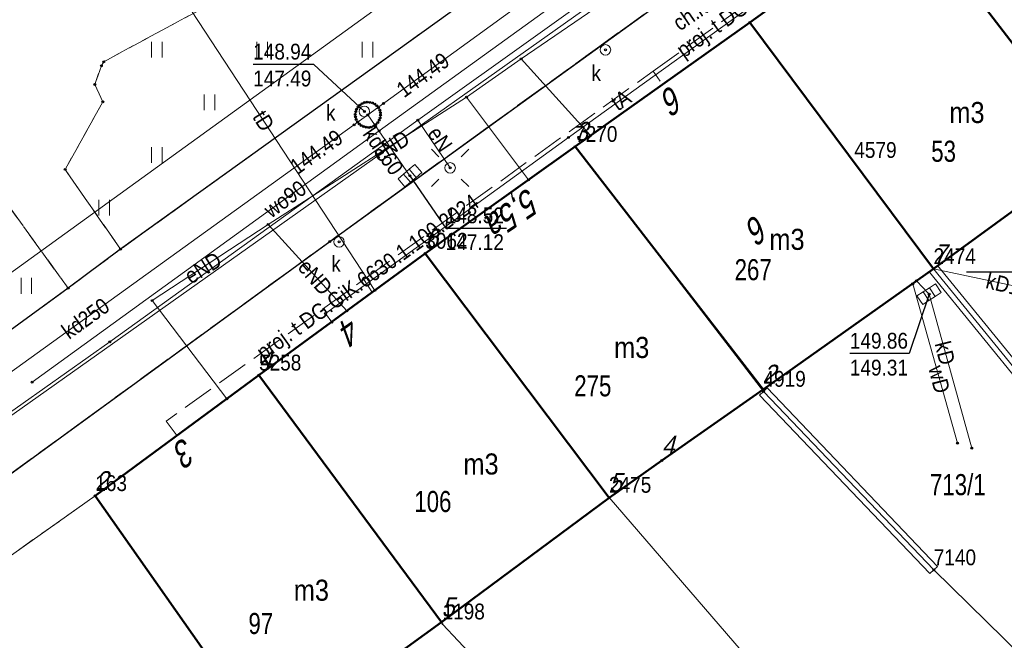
# Model space of a CAD drawing. Header units: metres. Extents: x 5551907 to 5556416, y 5709283 to 5712755.
# Tile 16 of 100: x 5554453 to 5554499, y 5710483 to 5710512. Entities that reach past the tile are written whole.
import ezdxf
from ezdxf.enums import TextEntityAlignment as Align

# ---------------------------------------------------------------- set-up
doc = ezdxf.new("R2010")
doc.units = ezdxf.units.M
for name, pattern in [('1.0_0.5', [1.5, 1, -0.5]), ('1.5_0.5', [2, 1.5, -0.5]), ('219-500', [0])]:
    doc.linetypes.add(name, pattern=pattern)
doc.layers.get('0').update_dxf_attribs({"color": 2, "lineweight": 5})
doc.styles.get("Standard").update_dxf_attribs({"font": 'Working1250', "width": 0.75})
doc.linetypes.add('otdn_500', pattern='A,5,0,[21,ksztalty.shx,S=0.5,R=0,X=0,Y=0]', length=5)

# ---------------------------------------------------------------- blocks, each defined once
blk = doc.blocks.new('PUNKTBUD')
at = {"color": 0}
blk.add_circle((0, 0), 0.045, dxfattribs=at)
blk = doc.blocks.new('203')
at = {"linetype": 'Continuous', "lineweight": 0}
h = blk.add_hatch(color=0, dxfattribs=at)
edge = h.paths.add_edge_path()
edge.add_arc((0, 0), 0.045, 0, 360)
blk = doc.blocks.new('US05')
at = {"color": 0, "linetype": 'Continuous', "lineweight": 13}
for p, q in [((-0.525, -0.25), (-0.525, 0.25)), ((-0.525, 0.25), (-0.175, 0.25)), ((-0.175, -0.25), (-0.175, 0.25)), ((-0.175, 0.25), (0.175, 0.25)), ((0.175, -0.25), (0.175, 0.25)), ((0.175, 0.25), (0.525, 0.25)), ((0.525, -0.25), (0.525, 0.25)), ((-0.525, -0.25), (-0.175, -0.25)), ((-0.175, -0.25), (0.175, -0.25)), ((0.175, -0.25), (0.525, -0.25))]:
    blk.add_line(p, q, dxfattribs=at)
blk = doc.blocks.new('PW01')
at = {"linetype": 'Continuous', "lineweight": 13}
h = blk.add_hatch(color=0, dxfattribs=at)
edge = h.paths.add_edge_path()
edge.add_arc((0, 0), 0.045, 0, 360)
blk = doc.blocks.new('US22')
at = {"color": 0, "linetype": 'Continuous', "lineweight": 13}
blk.add_circle((0, 0), 0.25, dxfattribs=at)
blk = doc.blocks.new('SM01')
at = {"color": 0, "linetype": 'Continuous', "lineweight": 13}
for p, q in [((-0.53, 0.531), (-0.883, 0.884)), ((0.531, 0.531), (0.884, 0.884)), ((-0.53, -0.53), (-0.883, -0.883)), ((0.531, -0.53), (0.884, -0.883))]:
    blk.add_line(p, q, dxfattribs=at)
blk.add_circle((0, 0), 0.25, dxfattribs=at)
blk = doc.blocks.new('TU04')
at = {"color": 0, "linetype": 'Continuous', "lineweight": 13}
for p, q in [((0, 0), (0, 0.75)), ((0.5, 0), (0.5, 0.75))]:
    blk.add_line(p, q, dxfattribs=at)
blk = doc.blocks.new('PIKIETAW1891')
at = {"color": 0}
blk.add_circle((0, 0), 0.045, dxfattribs=at)
blk = doc.blocks.new('RAMKA500K')
at = {"color": 0}
for p, q in [((97.5, 250), (102.5, 250)), ((97.5, 0), (102.5, 0))]:
    blk.add_line(p, q, dxfattribs=at)

msp = doc.modelspace()

# ---------------------------------------------------------------- linework, layer by layer
at = {"layer": '218-kontur użytku gruntowego', "color": 3, "linetype": 'CONTINUOUS', "lineweight": 18, "flags": 128}
for points in [[(5554450.01, 5710498.41), (5554497.13, 5710532.48)], [(5554497.13, 5710532.48), (5554450.01, 5710498.41)], [(5554494.74, 5710517.27), (5554487.22, 5710511.83)], [(5554487.22, 5710511.83), (5554494.74, 5710517.27)], [(5554487.22, 5710511.83), (5554478.92, 5710505.94)], [(5554478.92, 5710505.94), (5554487.22, 5710511.83)], [(5554478.92, 5710505.94), (5554471.81, 5710500.87)], [(5554471.81, 5710500.87), (5554478.92, 5710505.94)], [(5554471.81, 5710500.87), (5554463.92, 5710495.09)], [(5554463.92, 5710495.09), (5554471.81, 5710500.87)], [(5554463.92, 5710495.09), (5554456.15, 5710489.37)], [(5554456.15, 5710489.37), (5554463.92, 5710495.09)], [(5554456.15, 5710489.37), (5554444.93, 5710481.42)], [(5554444.93, 5710481.42), (5554456.15, 5710489.37)]]:
    msp.add_lwpolyline(points, dxfattribs=at)
at = {"layer": '219-działka ewidencyjna', "color": 7, "linetype": '219-500', "lineweight": 18, "flags": 128}
for points in [[(5554497.13, 5710532.48), (5554450.01, 5710498.41)], [(5554494.74, 5710517.27), (5554487.22, 5710511.83)], [(5554494.74, 5710517.27), (5554503.66, 5710505.67)], [(5554487.22, 5710511.83), (5554478.92, 5710505.94)], [(5554487.22, 5710511.83), (5554492.17, 5710505.18)], [(5554478.92, 5710505.94), (5554471.81, 5710500.87)], [(5554478.92, 5710505.94), (5554487.86, 5710494.32)], [(5554492.17, 5710505.18), (5554495.93, 5710500.14)], [(5554471.81, 5710500.87), (5554463.92, 5710495.09)], [(5554471.81, 5710500.87), (5554480.53, 5710489.29)], [(5554495.93, 5710500.14), (5554501.2, 5710493.67)], [(5554463.92, 5710495.09), (5554456.15, 5710489.37)], [(5554463.92, 5710495.09), (5554472.63, 5710483.28)], [(5554487.86, 5710494.32), (5554495.94, 5710485.85)], [(5554456.15, 5710489.37), (5554444.93, 5710481.42)], [(5554456.15, 5710489.37), (5554462.84, 5710479.84)], [(5554480.53, 5710489.29), (5554494.46, 5710473.15)], [(5554495.94, 5710485.85), (5554506.76, 5710475.24)], [(5554472.63, 5710483.28), (5554494.19, 5710460.34)]]:
    msp.add_lwpolyline(points, dxfattribs=at)
at = {"layer": '312-budynek ewidencyjny', "color": 7, "linetype": 'CONTINUOUS', "lineweight": 50, "flags": 128}
for points in [[(5554487.22, 5710511.83), (5554494.74, 5710517.27)], [(5554494.74, 5710517.27), (5554503.57, 5710505.78)], [(5554503.57, 5710505.78), (5554494.74, 5710517.27)], [(5554478.92, 5710505.94), (5554487.22, 5710511.83)], [(5554487.22, 5710511.83), (5554495.93, 5710500.14)], [(5554495.93, 5710500.14), (5554487.22, 5710511.83)], [(5554471.81, 5710500.87), (5554478.92, 5710505.94)], [(5554478.92, 5710505.94), (5554487.84, 5710494.42)], [(5554487.84, 5710494.42), (5554478.92, 5710505.94)], [(5554500.95, 5710503.79), (5554495.93, 5710500.14)], [(5554463.92, 5710495.09), (5554471.81, 5710500.87)], [(5554471.81, 5710500.87), (5554480.53, 5710489.28)], [(5554480.53, 5710489.28), (5554471.81, 5710500.87)], [(5554495.93, 5710500.14), (5554487.84, 5710494.42)], [(5554456.15, 5710489.37), (5554463.92, 5710495.09)], [(5554472.58, 5710483.38), (5554463.92, 5710495.09)], [(5554463.92, 5710495.09), (5554472.58, 5710483.38)], [(5554487.84, 5710494.42), (5554483.03, 5710491.05)], [(5554483.03, 5710491.05), (5554480.53, 5710489.28)], [(5554462.84, 5710479.84), (5554456.15, 5710489.37)], [(5554480.53, 5710489.28), (5554472.58, 5710483.38)], [(5554472.58, 5710483.38), (5554468.72, 5710480.58)]]:
    msp.add_lwpolyline(points, dxfattribs=at)
at = {"layer": 'chodnik', "color": 7, "linetype": '1.0_0.5', "lineweight": 18, "flags": 128}
for points in [[(5554443.41, 5710483.75), (5554443.48, 5710483.32), (5554444.89, 5710481.41), (5554456.15, 5710489.37), (5554463.92, 5710495.09), (5554471.81, 5710500.87), (5554478.92, 5710505.94), (5554487.22, 5710511.83), (5554494.74, 5710517.27), (5554502.24, 5710522.68), (5554509.44, 5710527.98), (5554517.53, 5710533.78), (5554523.91, 5710538.26), (5554526.95, 5710540.3), (5554530.39, 5710542.48), (5554529.99, 5710543.17), (5554531.67, 5710544.37), (5554540.15, 5710548.3), (5554542.17, 5710544.15), (5554543.16, 5710544.62), (5554541.6, 5710547.89), (5554545.78, 5710549.93), (5554545.46, 5710550.59), (5554552.12, 5710553.48), (5554553.39, 5710550.56), (5554546.96, 5710547.54), (5554547.39, 5710546.68), (5554550.44, 5710548.15), (5554556.72, 5710551.2), (5554557.91, 5710550.65), (5554560.57, 5710542.33), (5554562.25, 5710537.06), (5554562.95, 5710534.86), (5554564.19, 5710535.17), (5554563.68, 5710537.46), (5554563.06, 5710540.12), (5554562.14, 5710542.87), (5554557.72, 5710555.64), (5554557.27, 5710556.62), (5554556.75, 5710557.41), (5554555.64, 5710558.2), (5554554.78, 5710558.61), (5554553.78, 5710558.9), (5554553.05, 5710558.68), (5554534.16, 5710549.88), (5554521.64, 5710540.81), (5554505.22, 5710528.95), (5554488.48, 5710516.77), (5554467.28, 5710501.44), (5554443.47, 5710484.11)], [(5554428.68, 5710510.32), (5554428.71, 5710509.3), (5554428.85, 5710508.67), (5554429.18, 5710508.02), (5554431.12, 5710505.17), (5554431.32, 5710505.12), (5554431.07, 5710506.29), (5554431.03, 5710507.25), (5554431.24, 5710508.44), (5554431.65, 5710509.37), (5554432.29, 5710510.32), (5554433.29, 5710511.27), (5554434, 5710511.81), (5554444.33, 5710517.21), (5554446.4, 5710513.15), (5554444.44, 5710509.96), (5554443.56, 5710510), (5554443.1, 5710510.82), (5554441.95, 5710510.8), (5554441.42, 5710509.98), (5554440.44, 5710509.96), (5554439.99, 5710509.05), (5554440.34, 5710508.14), (5554439.92, 5710507.26), (5554440.52, 5710506.42), (5554441.51, 5710506.3), (5554441.99, 5710505.52), (5554443.06, 5710505.47), (5554444.6, 5710506.4), (5554445.11, 5710507), (5554446.04, 5710505.19), (5554445.25, 5710505.1), (5554444.66, 5710504.35), (5554443.68, 5710504.28), (5554443.05, 5710503.38), (5554443.6, 5710502.46), (5554443.17, 5710501.64), (5554443.67, 5710500.76), (5554444.68, 5710500.67), (5554445.14, 5710499.85), (5554446.21, 5710499.93), (5554446.83, 5710500.71), (5554447.76, 5710500.74), (5554448.26, 5710501.67), (5554447.82, 5710502.52), (5554448.35, 5710503.32), (5554451.99, 5710503.2), (5554454.86, 5710499.22), (5554457.35, 5710501.07), (5554454.72, 5710504.86), (5554456.51, 5710508.06), (5554456.13, 5710508.89), (5554456.44, 5710509.78), (5554456.55, 5710509.97), (5554465.15, 5710514.6), (5554465.57, 5710513.75), (5554467.51, 5710514.73), (5554466.99, 5710515.66), (5554470.4, 5710517.43), (5554474.47, 5710517.35), (5554476.66, 5710520.72), (5554484.57, 5710525.04), (5554485.07, 5710524.1), (5554486.93, 5710525.13), (5554486.48, 5710526.01), (5554497.58, 5710531.99), (5554498.19, 5710531.86), (5554498.78, 5710531.64), (5554499.18, 5710531.28), (5554502.01, 5710533.41), (5554501.83, 5710533.8), (5554501.84, 5710534.12), (5554502.03, 5710534.42), (5554509.05, 5710539.4), (5554508.94, 5710540.48), (5554508.06, 5710540.87), (5554508.43, 5710541.64), (5554507.85, 5710542.54), (5554506.95, 5710542.6), (5554506.5, 5710543.63), (5554491.87, 5710538.69), (5554484.57, 5710536.26), (5554478.34, 5710534.15), (5554478.09, 5710534.93), (5554474.12, 5710533.41), (5554474.36, 5710532.77), (5554472.05, 5710531.84), (5554446.11, 5710521.62), (5554445.81, 5710522.28), (5554442.07, 5710520.41), (5554442.42, 5710519.81), (5554435.85, 5710516.32), (5554433.79, 5710515.24), (5554429.41, 5710512.9), (5554429.18, 5710512.41), (5554428.8, 5710511.3)]]:
    msp.add_lwpolyline(points, close=True, dxfattribs=at)
at = {"layer": 'jezdnia', "color": 7, "linetype": '1.5_0.5', "lineweight": 18, "flags": 128}
for points in [[(5554412.43, 5710514.29), (5554408.24, 5710510.92), (5554418.66, 5710508.44), (5554419.59, 5710509.15), (5554420.38, 5710509.5), (5554421.46, 5710509.6), (5554422.36, 5710509.47), (5554423.16, 5710509.24), (5554423.89, 5710508.85), (5554424.46, 5710508.45), (5554428.69, 5710502.64), (5554439.05, 5710488.34), (5554439.27, 5710487.75), (5554439.32, 5710487.1), (5554439.14, 5710486.55), (5554438.1, 5710485.76), (5554437.65, 5710485.71), (5554436.85, 5710485.85), (5554441.68, 5710479.01), (5554444.19, 5710480.86), (5554442.45, 5710483.36), (5554443.47, 5710484.11), (5554467.28, 5710501.44), (5554488.48, 5710516.77), (5554505.22, 5710528.95), (5554521.64, 5710540.81), (5554534.16, 5710549.88), (5554542.28, 5710555.84), (5554542.73, 5710556.08), (5554548.69, 5710558.31), (5554550.14, 5710558.79), (5554550.8, 5710559.03), (5554551.51, 5710559.12), (5554552.37, 5710559.08), (5554553.78, 5710558.9), (5554554.78, 5710558.61), (5554555.64, 5710558.2), (5554556.75, 5710557.41), (5554557.27, 5710556.62), (5554557.72, 5710555.64), (5554562.19, 5710557.43), (5554562.14, 5710560.52), (5554558, 5710570.33), (5554557.22, 5710570.54), (5554556.66, 5710571.02), (5554556.14, 5710571.5), (5554555.73, 5710572.18), (5554551.34, 5710570.77), (5554551.5, 5710569.95), (5554551.48, 5710569.22), (5554551.26, 5710568.27), (5554550.9, 5710567.4), (5554550.49, 5710566.63), (5554550, 5710565.93), (5554549.32, 5710565.24), (5554547.89, 5710564.5), (5554545.11, 5710563.32), (5554541.28, 5710561.94), (5554534.34, 5710559.41), (5554531.12, 5710560.98), (5554521.77, 5710557.63), (5554514.14, 5710555.67), (5554512.15, 5710552.94), (5554509.31, 5710551.99), (5554508.96, 5710551.99), (5554508.15, 5710552.25), (5554507.64, 5710552.54), (5554506.95, 5710553.08), (5554506.33, 5710553.74), (5554505.62, 5710554.6), (5554504.27, 5710557.08), (5554503.76, 5710559.81), (5554500.07, 5710560.85), (5554495.64, 5710558.86), (5554496.41, 5710557.66), (5554496.92, 5710556.29), (5554497.23, 5710555.1), (5554497.4, 5710553.9), (5554497.47, 5710552.1), (5554497.29, 5710550.89), (5554497.03, 5710549.78), (5554496.59, 5710548.91), (5554496.04, 5710547.96), (5554495.73, 5710547.56), (5554494.8, 5710547.25), (5554491.67, 5710548.63), (5554486.93, 5710547.1), (5554485.39, 5710546.56), (5554480.26, 5710544.86), (5554478.27, 5710541.32), (5554476.06, 5710540.6), (5554472.16, 5710539.33), (5554470.22, 5710538.71), (5554468.48, 5710538.32), (5554467.02, 5710538.21), (5554465.68, 5710538.2), (5554464.68, 5710538.33), (5554463.62, 5710538.55), (5554462.32, 5710538.98), (5554460.78, 5710539.89), (5554459.64, 5710540.79), (5554459.04, 5710541.45), (5554456.35, 5710545.55), (5554450.55, 5710542.97), (5554450.88, 5710541.78), (5554451.08, 5710540.23), (5554451.01, 5710538.73), (5554450.66, 5710537.42), (5554450.07, 5710535.93), (5554449.39, 5710534.73), (5554448.6, 5710533.68), (5554447.4, 5710532.83), (5554442.88, 5710530.78), (5554440.1, 5710529.43), (5554437.5, 5710528.21), (5554433.01, 5710525.89), (5554428.59, 5710523.58), (5554424.16, 5710521.11), (5554422.19, 5710520.04), (5554421.57, 5710519.67), (5554417.2, 5710517.18), (5554414.65, 5710515.66)], [(5554428.71, 5710509.3), (5554428.68, 5710510.32), (5554428.8, 5710511.3), (5554429.18, 5710512.41), (5554429.41, 5710512.9), (5554429.89, 5710513.58), (5554430.34, 5710514.03), (5554432.33, 5710515.38), (5554437.11, 5710517.92), (5554442.07, 5710520.41), (5554445.81, 5710522.28), (5554447.94, 5710523.14), (5554451.04, 5710524.57), (5554456.41, 5710526.65), (5554473.26, 5710533.11), (5554474.12, 5710533.41), (5554478.09, 5710534.93), (5554483.66, 5710536.94), (5554498.64, 5710542.03), (5554516.16, 5710548.01), (5554516.93, 5710548), (5554517.64, 5710547.84), (5554518.12, 5710547.63), (5554518.49, 5710547.33), (5554518.69, 5710546.82), (5554518.62, 5710546.31), (5554518.49, 5710545.68), (5554518.25, 5710545.11), (5554502.01, 5710533.41), (5554499.18, 5710531.28), (5554480.51, 5710517.72), (5554457.35, 5710501.07), (5554454.86, 5710499.22), (5554446.83, 5710493.37), (5554446.13, 5710492.94), (5554445.39, 5710492.65), (5554444.53, 5710492.46), (5554443.54, 5710492.36), (5554442.75, 5710492.37), (5554441.95, 5710492.65), (5554440.44, 5710493.3), (5554439.31, 5710494.14), (5554438.58, 5710494.97), (5554431.32, 5710505.12), (5554431.12, 5710505.17), (5554429.18, 5710508.02), (5554428.85, 5710508.67)]]:
    msp.add_lwpolyline(points, close=True, dxfattribs=at)
at = {"layer": 'komora podziemna', "color": 34, "linetype": 'CONTINUOUS', "lineweight": 18, "flags": 128}
msp.add_lwpolyline([(5554468.67, 5710507.02), (5554468.59, 5710507.12), (5554468.53, 5710507.23), (5554468.5, 5710507.35), (5554468.49, 5710507.47), (5554468.51, 5710507.6), (5554468.55, 5710507.71), (5554468.62, 5710507.82), (5554468.71, 5710507.91), (5554468.81, 5710507.98), (5554468.93, 5710508.03), (5554469.05, 5710508.05), (5554469.18, 5710508.04), (5554469.3, 5710508.01), (5554469.41, 5710507.96), (5554469.51, 5710507.88), (5554469.59, 5710507.78), (5554469.65, 5710507.67), (5554469.68, 5710507.55), (5554469.69, 5710507.43), (5554469.67, 5710507.3), (5554469.63, 5710507.19), (5554469.56, 5710507.08), (5554469.47, 5710506.99), (5554469.37, 5710506.92), (5554469.25, 5710506.87), (5554469.13, 5710506.85), (5554469, 5710506.86), (5554468.88, 5710506.89), (5554468.77, 5710506.94)], close=True, dxfattribs=at)
at = {"layer": 'krawężnik', "color": 7, "linetype": 'CONTINUOUS', "lineweight": 25, "flags": 128}
for points in [[(5554444.89, 5710481.41), (5554444.19, 5710480.86), (5554442.45, 5710483.36), (5554443.47, 5710484.11), (5554467.28, 5710501.44), (5554488.48, 5710516.77), (5554505.22, 5710528.95), (5554521.64, 5710540.81), (5554534.16, 5710549.88), (5554542.28, 5710555.84), (5554542.73, 5710556.08), (5554548.69, 5710558.31), (5554550.14, 5710558.79), (5554550.8, 5710559.03), (5554551.51, 5710559.12), (5554552.37, 5710559.08), (5554553.78, 5710558.9), (5554554.78, 5710558.61), (5554555.64, 5710558.2), (5554556.75, 5710557.41), (5554557.27, 5710556.62), (5554557.72, 5710555.64)], [(5554502.01, 5710533.41), (5554499.18, 5710531.28), (5554480.51, 5710517.72), (5554457.35, 5710501.07), (5554454.86, 5710499.22), (5554446.83, 5710493.37), (5554446.13, 5710492.94), (5554445.39, 5710492.65), (5554444.53, 5710492.46), (5554443.54, 5710492.36), (5554442.75, 5710492.37)]]:
    msp.add_lwpolyline(points, dxfattribs=at)
at = {"layer": 'przewód elektroenergetyczny podziemny', "color": 1, "linetype": 'CONTINUOUS', "lineweight": 18, "flags": 128}
for points in [[(5554476.36, 5710510.1), (5554488.7, 5710518.56), (5554500.52, 5710526.04), (5554511.62, 5710533.18), (5554523.19, 5710540.66), (5554531.31, 5710546.63), (5554551.11, 5710554.05), (5554552.37, 5710554.08), (5554554.59, 5710554.87), (5554556.79, 5710555.59)], [(5554449.63, 5710491.59), (5554456.84, 5710496.68), (5554471.46, 5710507.19), (5554495.34, 5710524.27)], [(5554473.77, 5710508.29), (5554476.36, 5710510.1)], [(5554476.36, 5710510.1), (5554479.65, 5710506.46)], [(5554464.36, 5710502.25), (5554473.77, 5710508.29)], [(5554473.77, 5710508.29), (5554476.71, 5710504.36)], [(5554471.46, 5710507.19), (5554472.99, 5710504.93)], [(5554462.4, 5710493.97), (5554458.85, 5710498.63), (5554464.36, 5710502.25)], [(5554464.36, 5710502.25), (5554468.09, 5710498.14)]]:
    msp.add_lwpolyline(points, dxfattribs=at)
at = {"layer": 'przewód kanalizacyjny', "color": 34, "linetype": 'CONTINUOUS', "lineweight": 18, "flags": 128}
for points in [[(5554427.48, 5710507.46), (5554436.43, 5710495.7), (5554438.67, 5710497.03), (5554439.81, 5710495.23), (5554440.65, 5710493.91), (5554443.63, 5710489.11), (5554469.09, 5710507.45), (5554490.58, 5710523.05)], [(5554469.09, 5710507.45), (5554471.08, 5710504.56)], [(5554503.26, 5710498.59), (5554495.93, 5710500.14)], [(5554495.12, 5710499.57), (5554495.72, 5710498.94), (5554497.74, 5710491.63)]]:
    msp.add_lwpolyline(points, dxfattribs=at)
at = {"layer": 'przewód telekomunikacyjny podziemny', "color": 30, "linetype": 'CONTINUOUS', "lineweight": 18, "flags": 128}
for points in [[(5554450.27, 5710491.85), (5554495.84, 5710524.13)], [(5554453.88, 5710522.82), (5554469.42, 5710499.12)], [(5554467.37, 5710497.61), (5554467.07, 5710498.02), (5554478.6, 5710506.38), (5554489.03, 5710513.88)]]:
    msp.add_lwpolyline(points, dxfattribs=at)
at = {"layer": 'przewód telekomunikacyjny podziemny - ob. projektowany', "color": 30, "linetype": '1.5_0.5', "lineweight": 18, "flags": 128}
for points in [[(5554482.62, 5710509.52), (5554488.98, 5710514.1), (5554489.48, 5710513.4)], [(5554468.9, 5710499.63), (5554482.62, 5710509.52), (5554483.09, 5710508.85)], [(5554460.04, 5710492.21), (5554459.51, 5710492.91), (5554468.9, 5710499.63), (5554469.31, 5710499)]]:
    msp.add_lwpolyline(points, dxfattribs=at)
at = {"layer": 'przewód wodociągowy', "color": 5, "linetype": 'CONTINUOUS', "lineweight": 18, "flags": 128}
for points in [[(5554556.04, 5710561.88), (5554535.46, 5710553.29), (5554511.24, 5710536.47), (5554507.09, 5710533.72), (5554491.27, 5710522.32), (5554469.63, 5710506.69), (5554453.15, 5710494.76)], [(5554497.07, 5710491.87), (5554494.94, 5710499.43)]]:
    msp.add_lwpolyline(points, dxfattribs=at)
at = {"layer": 'rzedna-Atr2', "color": 7, "flags": 128}
for points in [[(5554468.92, 5710507.61), (5554466.53, 5710509.84), (5554463.644, 5710509.84)], [(5554471.08, 5710504.56), (5554472.78, 5710502.07), (5554475.666, 5710502.07)], [(5554495.72, 5710498.94), (5554494.78, 5710496.12), (5554491.958, 5710496.12)]]:
    msp.add_lwpolyline(points, dxfattribs=at)
at = {"layer": 'trawnik', "color": 7, "linetype": '1.0_0.5', "lineweight": 18, "flags": 128}
for points in [[(5554457.35, 5710501.07), (5554480.51, 5710517.72), (5554499.18, 5710531.28), (5554498.78, 5710531.64), (5554498.19, 5710531.86), (5554497.58, 5710531.99), (5554486.48, 5710526.01), (5554486.93, 5710525.13), (5554485.07, 5710524.1), (5554484.57, 5710525.04), (5554476.66, 5710520.72), (5554474.47, 5710517.35), (5554470.4, 5710517.43), (5554466.99, 5710515.66), (5554467.51, 5710514.73), (5554465.57, 5710513.75), (5554465.15, 5710514.6), (5554456.55, 5710509.97), (5554456.44, 5710509.78), (5554456.13, 5710508.89), (5554456.51, 5710508.06), (5554454.72, 5710504.86)], [(5554441.51, 5710506.3), (5554440.52, 5710506.42), (5554439.92, 5710507.26), (5554440.34, 5710508.14), (5554439.99, 5710509.05), (5554440.44, 5710509.96), (5554441.42, 5710509.98), (5554441.95, 5710510.8), (5554443.1, 5710510.82), (5554443.56, 5710510), (5554444.44, 5710509.96), (5554446.4, 5710513.15), (5554444.33, 5710517.21), (5554434, 5710511.81), (5554433.29, 5710511.27), (5554432.29, 5710510.32), (5554431.65, 5710509.37), (5554431.24, 5710508.44), (5554431.03, 5710507.25), (5554431.07, 5710506.29), (5554431.32, 5710505.12), (5554438.58, 5710494.97), (5554439.31, 5710494.14), (5554440.44, 5710493.3), (5554441.95, 5710492.65), (5554442.75, 5710492.37), (5554443.54, 5710492.36), (5554444.53, 5710492.46), (5554445.39, 5710492.65), (5554446.13, 5710492.94), (5554446.83, 5710493.37), (5554454.86, 5710499.22), (5554451.99, 5710503.2), (5554448.35, 5710503.32), (5554447.82, 5710502.52), (5554448.26, 5710501.67), (5554447.76, 5710500.74), (5554446.83, 5710500.71), (5554446.21, 5710499.93), (5554445.14, 5710499.85), (5554444.68, 5710500.67), (5554443.67, 5710500.76), (5554443.17, 5710501.64), (5554443.6, 5710502.46), (5554443.05, 5710503.38), (5554443.68, 5710504.28), (5554444.66, 5710504.35), (5554445.25, 5710505.1), (5554446.04, 5710505.19), (5554445.11, 5710507), (5554444.6, 5710506.4), (5554443.06, 5710505.47), (5554441.99, 5710505.52)]]:
    msp.add_lwpolyline(points, close=True, dxfattribs=at)
at = {"layer": 'ściana oporowa (linia)', "color": 0, "linetype": 'otdn_500', "lineweight": 18}
for p, q in [((5554495.736, 5710499.982), (5554495.93, 5710500.14)), ((5554495.736, 5710499.982), (5554501.006, 5710493.512)), ((5554487.679, 5710494.147), (5554487.86, 5710494.32)), ((5554487.679, 5710494.147), (5554495.759, 5710485.677)), ((5554495.759, 5710485.677), (5554495.94, 5710485.85))]:
    msp.add_line(p, q, dxfattribs=at)
at = {"layer": 'ściana oporowa (linia)', "color": 0, "lineweight": 18}
for p, q in [((5554496.124, 5710500.298), (5554495.93, 5710500.14)), ((5554496.124, 5710500.298), (5554501.394, 5710493.828)), ((5554488.041, 5710494.493), (5554487.86, 5710494.32)), ((5554488.041, 5710494.493), (5554496.121, 5710486.022)), ((5554496.121, 5710486.022), (5554495.94, 5710485.85))]:
    msp.add_line(p, q, dxfattribs=at)

# ---------------------------------------------------------------- block references
at = {"layer": '203-punkt graniczny', "color": 7, "linetype": 'CONTINUOUS', "lineweight": 18}
for p in [(5554487.22, 5710511.83), (5554478.92, 5710505.94), (5554492.17, 5710505.18), (5554471.81, 5710500.87), (5554495.93, 5710500.14), (5554463.92, 5710495.09), (5554487.86, 5710494.32), (5554456.15, 5710489.37), (5554480.53, 5710489.29), (5554495.94, 5710485.85), (5554472.63, 5710483.28)]:
    msp.add_blockref('203', p, dxfattribs=at)
at = {"layer": 'kratka ściekowa', "color": 34, "linetype": 'CONTINUOUS', "lineweight": 18}
for p, rotation in [((5554471.08, 5710504.56), 40.076), ((5554495.72, 5710498.94), 32.905)]:
    msp.add_blockref('US05', p, dxfattribs=dict(at, rotation=rotation))
at = {"layer": 'latarnia', "color": 7, "linetype": 'CONTINUOUS', "lineweight": 18}
msp.add_blockref('SM01', (5554472.99, 5710504.93), dxfattribs=at)
at = {"layer": 'Punkt budynku', "color": 5, "linetype": 'CONTINUOUS', "lineweight": 18}
for p in [(5554487.22, 5710511.83), (5554478.92, 5710505.94), (5554471.81, 5710500.87), (5554495.93, 5710500.14), (5554463.92, 5710495.09), (5554487.84, 5710494.42), (5554483.03, 5710491.05), (5554456.15, 5710489.37), (5554480.53, 5710489.28), (5554472.58, 5710483.38)]:
    msp.add_blockref('PUNKTBUD', p, dxfattribs=at)
at = {"layer": 'Punkt roboczy BDOT GESUT K1', "color": 6, "linetype": 'CONTINUOUS', "lineweight": 18}
for p in [(5554487.22, 5710511.83), (5554480.36, 5710510.53), (5554456.44, 5710509.78), (5554456.44, 5710509.78), (5554456.55, 5710509.97), (5554456.55, 5710509.97), (5554476.36, 5710510.1), (5554476.36, 5710510.1), (5554476.36, 5710510.1), (5554456.13, 5710508.89), (5554456.13, 5710508.89), (5554456.51, 5710508.06), (5554456.51, 5710508.06), (5554468.71, 5710507.91), (5554468.81, 5710507.98), (5554468.93, 5710508.03), (5554469.05, 5710508.05), (5554469.18, 5710508.04), (5554469.3, 5710508.01), (5554469.41, 5710507.96), (5554469.51, 5710507.88), (5554469.83, 5710507.99), (5554473.77, 5710508.29), (5554473.77, 5710508.29), (5554473.77, 5710508.29), (5554468.49, 5710507.47), (5554468.51, 5710507.6), (5554468.55, 5710507.71), (5554468.62, 5710507.82), (5554468.92, 5710507.61), (5554468.92, 5710507.61), (5554469.09, 5710507.45), (5554469.09, 5710507.45), (5554469.59, 5710507.78), (5554469.65, 5710507.67), (5554469.68, 5710507.55), (5554469.69, 5710507.43), (5554468.43, 5710506.97), (5554468.5, 5710507.35), (5554468.53, 5710507.23), (5554468.59, 5710507.12), (5554468.67, 5710507.02), (5554468.77, 5710506.94), (5554469.47, 5710506.99), (5554469.56, 5710507.08), (5554469.63, 5710507.19), (5554469.67, 5710507.3), (5554471.46, 5710507.19), (5554471.46, 5710507.19), (5554468.88, 5710506.89), (5554469, 5710506.86), (5554469.13, 5710506.85), (5554469.25, 5710506.87), (5554469.37, 5710506.92), (5554469.63, 5710506.69), (5554479.65, 5710506.46), (5554478.6, 5710506.38), (5554478.92, 5710505.94), (5554454.72, 5710504.86), (5554454.72, 5710504.86), (5554472.99, 5710504.93), (5554472.99, 5710504.93), (5554471.08, 5710504.56), (5554471.08, 5710504.56), (5554471.08, 5710504.56), (5554476.71, 5710504.36), (5554464.36, 5710502.25), (5554464.36, 5710502.25), (5554464.36, 5710502.25), (5554467.28, 5710501.44), (5554467.28, 5710501.44), (5554467.28, 5710501.44), (5554467.72, 5710501.42), (5554457.35, 5710501.07), (5554457.35, 5710501.07), (5554457.35, 5710501.07), (5554457.35, 5710501.07), (5554471.81, 5710500.87), (5554495.93, 5710500.14), (5554495.93, 5710500.14), (5554495.12, 5710499.57), (5554454.86, 5710499.22), (5554454.86, 5710499.22), (5554454.86, 5710499.22), (5554454.86, 5710499.22), (5554469.42, 5710499.12), (5554494.94, 5710499.43), (5554458.85, 5710498.63), (5554495.72, 5710498.94), (5554495.72, 5710498.94), (5554468.09, 5710498.14), (5554467.07, 5710498.02), (5554467.37, 5710497.61), (5554456.84, 5710496.68), (5554463.92, 5710495.09), (5554453.15, 5710494.76), (5554487.86, 5710494.32), (5554462.4, 5710493.97), (5554497.07, 5710491.87), (5554497.74, 5710491.63), (5554456.15, 5710489.37), (5554495.94, 5710485.85)]:
    msp.add_blockref('PIKIETAW1891', p, dxfattribs=at)
at = {"layer": 'rzedna', "color": 7, "linetype": 'CONTINUOUS', "lineweight": 18}
for p in [(5554469.83, 5710507.99), (5554468.92, 5710507.61), (5554468.43, 5710506.97), (5554471.08, 5710504.56)]:
    msp.add_blockref('PW01', p, dxfattribs=at)
at = {"layer": 'rzedna', "color": 34, "linetype": 'CONTINUOUS', "lineweight": 18, "rotation": 32.905}
msp.add_blockref('PW01', (5554495.72, 5710498.94), dxfattribs=at)
at = {"layer": 'trawnik', "color": 7, "linetype": 'CONTINUOUS', "lineweight": 18}
for p in [(5554458.819, 5710510.169), (5554463.819, 5710510.169), (5554468.819, 5710510.169), (5554461.319, 5710507.669), (5554458.819, 5710505.169), (5554456.319, 5710502.669), (5554452.629, 5710498.959)]:
    msp.add_blockref('TU04', p, dxfattribs=at)
at = {"layer": 'Wstawianie ramki sekcyjnej z opisem', "color": 7, "linetype": 'CONTINUOUS', "lineweight": 13}
for p in [(5554400, 5710500), (5554400, 5710500), (5554400, 5710500), (5554400, 5710500), (5554400, 5710250), (5554400, 5710250), (5554400, 5710250), (5554400, 5710250)]:
    msp.add_blockref('RAMKA500K', p, dxfattribs=at)
at = {"layer": 'właz do komory lub kanału - okrągły', "color": 7, "linetype": 'CONTINUOUS', "lineweight": 18}
for p in [(5554480.36, 5710510.53), (5554468.92, 5710507.61), (5554467.72, 5710501.42)]:
    msp.add_blockref('US22', p, dxfattribs=at)

# ---------------------------------------------------------------- texts
at = {"layer": '203-punkt graniczny-Atr103', "color": 7, "width": 0.9}
for s, p in [('7270', (5554478.92, 5710505.94)), ('7270', (5554478.92, 5710505.94)), ('4579', (5554492.17, 5710505.18)), ('4579', (5554492.17, 5710505.18)), ('3062', (5554471.81, 5710500.87)), ('3062', (5554471.81, 5710500.87)), ('2474', (5554495.93, 5710500.14)), ('2474', (5554495.93, 5710500.14)), ('5258', (5554463.92, 5710495.09)), ('5258', (5554463.92, 5710495.09)), ('4919', (5554487.86, 5710494.32)), ('4919', (5554487.86, 5710494.32)), ('163', (5554456.15, 5710489.37)), ('163', (5554456.15, 5710489.37)), ('2475', (5554480.53, 5710489.29)), ('2475', (5554480.53, 5710489.29)), ('7140', (5554495.94, 5710485.85)), ('7140', (5554495.94, 5710485.85)), ('1198', (5554472.63, 5710483.28)), ('1198', (5554472.63, 5710483.28))]:
    msp.add_text(s, height=0.75, dxfattribs=at).set_placement(p, align=Align.BOTTOM_LEFT)
at = {"layer": '211-numer działki ewidencyjnej', "color": 7, "linetype": 'CONTINUOUS', "lineweight": 18, "width": 0.79}
msp.add_text('713/1', height=1, dxfattribs=at).set_placement((5554495.76, 5710489.4))
at = {"layer": '238-Punkt adresowy budynku', "color": 7, "linetype": 'CONTINUOUS', "lineweight": 25, "oblique": 15, "width": 0.79}
for s, rotation, p in [('6', 214.063, (5554483.26, 5710508.71)), ('5,5a', 214.177, (5554475.67, 5710503.31)), ('4', 214.905, (5554467.95, 5710497.74)), ('3', 215.037, (5554460.11, 5710491.98))]:
    msp.add_text(s, height=1.25, rotation=rotation, dxfattribs=at).set_placement(p, align=Align.CENTER)
msp.add_text('6', height=1.25, rotation=217.002, dxfattribs=at).set_placement((5554487.33, 5710503.08), align=Align.BOTTOM_LEFT)
at = {"layer": '312-oznaczenie budynku ewidencyjnego', "color": 7, "linetype": 'CONTINUOUS', "lineweight": 18, "width": 0.79}
for s, p in [('53', (5554495.82, 5710506.22)), ('267', (5554486.49, 5710500.6)), ('275', (5554478.88, 5710495.09)), ('106', (5554471.29, 5710489.6)), ('97', (5554463.42, 5710483.81))]:
    msp.add_text(s, height=1, dxfattribs=at).set_placement(p, align=Align.TOP_LEFT)
at = {"layer": '312-oznaczenie budynku ewidencyjnego-Atr117', "color": 7, "width": 0.9}
for p in [(5554496.68, 5710508.06), (5554488.14, 5710502.04), (5554480.77, 5710496.91), (5554473.62, 5710491.38)]:
    msp.add_text('m3', height=1, dxfattribs=at).set_placement(p, align=Align.TOP_LEFT)
msp.add_text('m3', height=1, dxfattribs=at).set_placement((5554465.57, 5710484.39))
at = {"layer": 'chodnik-Atr17', "color": 7, "width": 0.9}
msp.add_text('ch.kb.', height=0.75, rotation=34.065, dxfattribs=at).set_placement((5554483.89, 5710511.4))
at = {"layer": 'przewód elektroenergetyczny podziemny-Atr1', "color": 1, "width": 0.9}
for rotation, p in [(31.429, (5554469.41, 5710505.49)), (31.977, (5554460.5, 5710499.71)), (310.875, (5554466, 5710500.43))]:
    msp.add_text('eND', height=0.75, rotation=rotation, dxfattribs=at).set_placement(p, align=Align.MIDDLE_LEFT)
msp.add_text('eN', height=0.75, rotation=304.097, dxfattribs=at).set_placement((5554471.88, 5710506.56))
at = {"layer": 'przewód kanalizacyjny-Atr1', "color": 34, "width": 0.9}
msp.add_text('kd160', height=0.75, rotation=304.551, dxfattribs=at).set_placement((5554469.43, 5710506.96), align=Align.TOP_LEFT)
for s, rotation, p in [('kD100', 346.799, (5554498.45, 5710499.6)), ('kd250', 35.767, (5554454.69, 5710497.07)), ('kD', 284.127, (5554496.34, 5710496.68))]:
    msp.add_text(s, height=0.75, rotation=rotation, dxfattribs=at).set_placement(p, align=Align.MIDDLE_LEFT)
at = {"layer": 'przewód telekomunikacyjny podziemny - ob. projektowany-Atr1', "color": 30, "width": 0.9}
for rotation, p in [(35.758, (5554483.86, 5710510.42)), (35.589, (5554463.93, 5710496.08))]:
    msp.add_text('proj. t DG.GiK.6630.1.100.2024', height=0.75, rotation=rotation, dxfattribs=at).set_placement(p, align=Align.MIDDLE_LEFT)
at = {"layer": 'przewód telekomunikacyjny podziemny-Atr1', "color": 30, "width": 0.9}
for s, rotation, p in [('tA', 34.407, (5554480.74, 5710507.91)), ('tA', 34.407, (5554480.74, 5710507.91)), ('tD', 301.942, (5554463.9, 5710507.55))]:
    msp.add_text(s, height=0.75, rotation=rotation, dxfattribs=at).set_placement(p, align=Align.MIDDLE_LEFT)
at = {"layer": 'przewód wodociągowy-Atr1', "color": 5, "width": 0.9}
for s, rotation, p in [('wo90', 35.901, (5554464.28, 5710502.82)), ('wD', 284.441, (5554496.04, 5710495.53))]:
    msp.add_text(s, height=0.75, rotation=rotation, dxfattribs=at).set_placement(p, align=Align.MIDDLE_LEFT)
at = {"layer": 'Punkt budynku-Atr104', "color": 5, "oblique": 15, "width": 0.9}
for s, p in [('3', (5554478.92, 5710505.94)), ('6', (5554471.81, 5710500.87)), ('7', (5554495.93, 5710500.14)), ('4', (5554463.92, 5710495.09)), ('2', (5554487.84, 5710494.42)), ('4', (5554483.03, 5710491.05)), ('2', (5554456.15, 5710489.37)), ('5', (5554480.53, 5710489.28)), ('5', (5554472.58, 5710483.38))]:
    msp.add_text(s, height=0.9, dxfattribs=at).set_placement(p, align=Align.BOTTOM_LEFT)
at = {"layer": 'rzedna-Atr2', "color": 7, "width": 0.9}
for s, p in [('148.94', (5554463.644, 5710509.848)), ('148.52', (5554472.78, 5710502.078))]:
    msp.add_text(s, height=0.75, dxfattribs=at).set_placement(p, align=Align.BOTTOM_LEFT)
for rotation, p in [(35.977, (5554470.58, 5710508.53)), (35.767, (5554465.52, 5710504.88))]:
    msp.add_text('144.49', height=0.75, rotation=rotation, dxfattribs=at).set_placement(p, align=Align.MIDDLE_LEFT)
at = {"layer": 'rzedna-Atr2', "color": 34, "width": 0.9}
msp.add_text('149.86', height=0.75, dxfattribs=at).set_placement((5554491.958, 5710496.128), align=Align.BOTTOM_LEFT)
at = {"layer": 'rzedna-Atr3', "color": 7, "width": 0.9}
for s, p in [('147.49', (5554463.644, 5710508.572)), ('147.12', (5554472.78, 5710500.803))]:
    msp.add_text(s, height=0.75, dxfattribs=at).set_placement(p, align=Align.BOTTOM_LEFT)
at = {"layer": 'rzedna-Atr3', "color": 34, "width": 0.9}
msp.add_text('149.31', height=0.75, dxfattribs=at).set_placement((5554491.958, 5710494.853), align=Align.BOTTOM_LEFT)
at = {"layer": 'właz do komory lub kanału - okrągły-Atr17', "color": 7, "width": 0.9}
for p in [(5554479.7, 5710509.05), (5554467.1, 5710507.17), (5554467.35, 5710500)]:
    msp.add_text('k', height=0.75, dxfattribs=at).set_placement(p)

doc.saveas('drawing.dxf')
